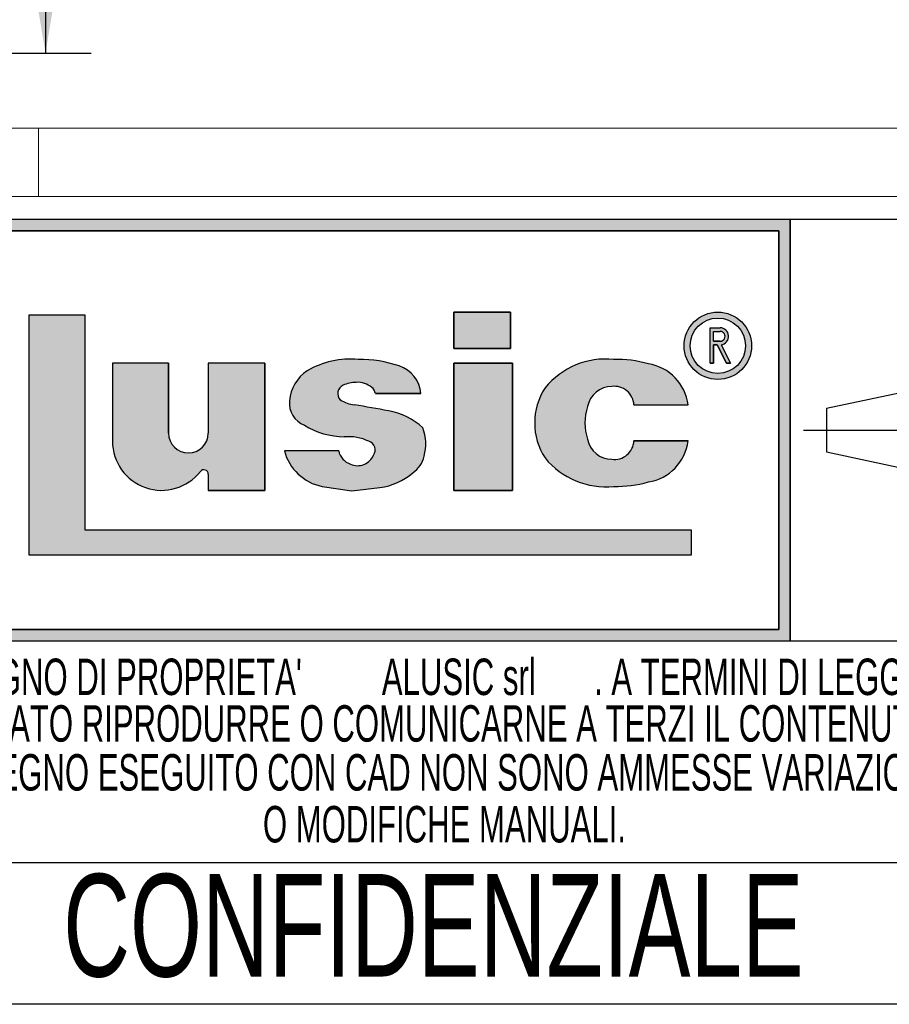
# Model space of a CAD drawing. Header units: millimetres. Extents: x 0 to 420, y 0 to 297.
# Tile 9 of 64: x 226 to 265, y 31 to 74. Entities that reach past the tile are written whole.
import ezdxf
from ezdxf.enums import TextEntityAlignment as Align

# ---------------------------------------------------------------- set-up
doc = ezdxf.new("R2010")
doc.units = ezdxf.units.MM
doc.linetypes.add('CENTERX2', pattern=[20.319999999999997, 12.7, -2.54, 2.54, -2.54])
doc.layers.add('CARTIGLIO', color=140, linetype='Continuous')
doc.layers.add('QUOTE', color=174, linetype='Continuous')
doc.styles.add('SLDTEXTSTYLE0', font='TXT', dxfattribs={"width": 0.6382978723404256})
doc.styles.add('SLDTEXTSTYLE1', font='TXT', dxfattribs={"width": 0.675})
doc.styles.add('SLDTEXTSTYLE3', font='TXT', dxfattribs={"width": 0.75})
doc.dimstyles.new('SLDDIMSTYLE0', dxfattribs={"dimtxt": 3, "dimasz": 3, "dimexe": 0, "dimexo": 0.0625, "dimgap": 0.75, "dimtad": 1, "dimlfac": 14.10467855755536, "dimrnd": 1e-09, "dimzin": 12, "dimdsep": 46, "dimtxsty": 'SLDTEXTSTYLE3', "dimsah": 1, "dimcen": 0.09, "dimadec": 0, "dimazin": 3, "dimtfac": 1, "dimtdec": 3, "dimtofl": 0, "dimtmove": 0, "dimatfit": 3, "dimfxl": 0, "dimfrac": 2, "dimtolj": 1, "dimtzin": 12, "dimarcsym": 0})

# ---------------------------------------------------------------- blocks, each defined once
blk = doc.blocks.new('SW_NOTE_0_16')
at = {"layer": 'CARTIGLIO', "color": 0, "insert": (21.07265624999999, 5.800804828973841), "char_height": 4.500000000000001, "attachment_point": 2, "style": 'SLDTEXTSTYLE1'}
blk.add_mtext('CONFIDENZIALE', dxfattribs=at)
blk = doc.blocks.new('SW_NOTE_0_17')
at = {"layer": 'CARTIGLIO', "color": 0, "insert": (28.04255319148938, 2.062508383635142), "char_height": 1.6, "attachment_point": 2, "style": 'SLDTEXTSTYLE0'}
blk.add_mtext('DISEGNO ESEGUITO CON CAD NON SONO AMMESSE VARIAZIONI', dxfattribs=at)
blk = doc.blocks.new('SW_NOTE_0_18')
at = {"layer": 'CARTIGLIO', "color": 0, "insert": (27.3404255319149, 2.062508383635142), "char_height": 1.6, "attachment_point": 2, "style": 'SLDTEXTSTYLE0'}
blk.add_mtext('VIETATO RIPRODURRE O COMUNICARNE A TERZI IL CONTENUTO.', dxfattribs=at)
blk = doc.blocks.new('SW_NOTE_0_20')
at = {"layer": 'CARTIGLIO', "color": 0, "insert": (10.40425531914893, 2.062508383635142), "char_height": 1.6, "attachment_point": 2, "style": 'SLDTEXTSTYLE0'}
blk.add_mtext('O MODIFICHE MANUALI.', dxfattribs=at)
blk = doc.blocks.new('SW_NOTE_0_21')
at = {"layer": 'CARTIGLIO', "color": 0, "char_height": 1.6, "attachment_point": 2, "style": 'SLDTEXTSTYLE0'}
for s, insert in [('ALUSIC srl', (25.45120500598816, 2.062508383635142)), ("DISEGNO DI PROPRIETA'", (10.27659574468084, 2.062508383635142)), (". A TERMINI DI LEGGE E'", (39.41078027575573, 2.062508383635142))]:
    blk.add_mtext(s, dxfattribs=dict(at, insert=insert))
blk = doc.blocks.new('Cartiglio ALUSIC')
at = {"layer": 'CARTIGLIO'}
h = blk.add_hatch(color=256, dxfattribs=at)
h.paths.add_polyline_path([(113.971100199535, 149.9990413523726), (113.971100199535, 131.4990413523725), (158.971100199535, 131.4990413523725), (158.971100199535, 149.9990413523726)], flags=0)
h.paths.add_polyline_path([(114.471100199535, 131.9990413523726), (114.471100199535, 149.4990413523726), (158.471100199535, 149.4990413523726), (158.471100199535, 131.9990413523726)], flags=0)
for points in [[(128.0219401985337, 145.7956943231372), (125.5527056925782, 145.7956943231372), (125.5527056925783, 135.2696801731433), (154.6424359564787, 135.2696801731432), (154.6424359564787, 136.3597302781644), (128.0219401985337, 136.3597302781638)], [(144.2116339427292, 145.9308884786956), (144.2116339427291, 144.3245774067), (146.6985305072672, 144.3245774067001), (146.6985305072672, 145.9308884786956)], [(146.7838932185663, 143.6808359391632), (144.2116339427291, 143.6808359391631), (144.2116339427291, 138.1064632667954), (146.7838932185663, 138.1064632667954)]]:
    blk.add_hatch(color=256, dxfattribs=at).paths.add_polyline_path(points, flags=0)
h = blk.add_hatch(color=256, dxfattribs=at)
edge = h.paths.add_edge_path(flags=0)
edge.add_arc((155.7921827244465, 144.4510199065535), 1.479868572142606, 0, 360)
edge = h.paths.add_edge_path(flags=0)
edge.add_arc((155.7921827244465, 144.4510199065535), 1.214864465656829, 0, 360)
h = blk.add_hatch(color=256, dxfattribs=at)
edge = h.paths.add_edge_path(flags=0)
edge.add_arc((155.8903200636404, 144.8676091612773), 0.3723980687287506, 277.1406326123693, 450.0000000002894)
edge.add_line((155.8903200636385, 145.240007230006), (155.450204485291, 145.240007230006))
edge.add_line((155.450204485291, 145.240007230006), (155.450204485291, 143.6880606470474))
edge.add_line((155.450204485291, 143.6880606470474), (155.605611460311, 143.6880606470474))
edge.add_line((155.605611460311, 143.6880606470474), (155.605611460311, 144.4952110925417))
edge.add_line((155.605611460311, 144.4952110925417), (155.764003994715, 144.4952110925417))
edge.add_line((155.764003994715, 144.4952110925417), (156.171212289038, 143.6880606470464))
edge.add_line((156.171212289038, 143.6880606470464), (156.3452765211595, 143.6880606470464))
edge.add_line((156.3452765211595, 143.6880606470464), (155.9366110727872, 144.4980993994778))
edge = h.paths.add_edge_path(flags=0)
edge.add_line((155.6056114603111, 145.0846002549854), (155.8903200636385, 145.0846002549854))
edge.add_arc((155.8903200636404, 144.8676091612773), 0.2169910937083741, -90.00000000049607, 90.00000000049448, ccw=False)
edge.add_line((155.8903200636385, 144.6506180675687), (155.6056114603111, 144.6506180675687))
edge.add_line((155.6056114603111, 144.6506180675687), (155.6056114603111, 145.0846002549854))
h = blk.add_hatch(color=256, dxfattribs=at)
edge = h.paths.add_edge_path(flags=0)
edge.add_arc((132.5578484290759, 140.6186164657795), 0.8721260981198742, 180, 360, ccw=False)
edge.add_line((131.6857223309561, 140.6186164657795), (131.6857223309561, 143.6808359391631))
edge.add_line((131.6857223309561, 143.6808359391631), (129.2243885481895, 143.6808359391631))
edge.add_line((129.2243885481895, 143.6808359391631), (129.2243885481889, 140.2640777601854))
edge.add_arc((131.3820030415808, 140.2640777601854), 2.157614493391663, 180, 321.9680973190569)
edge.add_arc((133.2350345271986, 138.8146685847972), 0.1949400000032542, 3.751097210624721e-10, 141.9680973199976, ccw=False)
edge.add_line((133.4299745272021, 138.8146685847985), (133.4299745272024, 138.106463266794))
edge.add_line((133.4299745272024, 138.106463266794), (135.91068894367, 138.106463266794))
edge.add_line((135.91068894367, 138.106463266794), (135.9106889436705, 143.6808359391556))
edge.add_line((135.9106889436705, 143.6808359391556), (133.4299745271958, 143.6808359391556))
edge.add_line((133.4299745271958, 143.6808359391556), (133.4299745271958, 140.6186164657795))
h = blk.add_hatch(color=256, dxfattribs=at)
edge = h.paths.add_edge_path(flags=0)
edge.add_line((139.7219511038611, 138.0874905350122), (140.9616140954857, 138.2313935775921))
edge.add_arc((140.6251358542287, 140.9172664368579), 2.706867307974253, 277.1406456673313, 311.0032214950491)
edge.add_arc((141.7459062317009, 139.8536948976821), 1.178212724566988, 303.7868133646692, 347.8980612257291)
edge.add_arc((141.0550130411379, 140.1458147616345), 1.920162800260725, 343.6935231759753, 381.4193527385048)
edge.add_arc((140.9170023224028, 138.8528855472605), 2.77207698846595, 46.00269433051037, 81.25096772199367)
edge.add_arc((133.1604335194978, 99.54681763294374), 42.8338661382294, 78.993004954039, 81.01866969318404)
edge.add_arc((140.0875549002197, 143.5111497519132), 1.672976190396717, 238.77709912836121, 261.74465207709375, ccw=False)
edge.add_arc((139.511171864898, 142.3534770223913), 0.3988810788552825, 114.64010585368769, 223.1865854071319, ccw=False)
edge.add_arc((139.9292750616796, 141.471492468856), 1.374925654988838, 90.51660503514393, 115.15343256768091, ccw=False)
edge.add_arc((139.978971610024, 141.8617877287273), 0.986530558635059, 50.69488274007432, 93.60864602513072, ccw=False)
edge.add_arc((140.2656634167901, 142.2302567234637), 0.519939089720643, 14.547573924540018, 49.4198797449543, ccw=False)
edge.add_line((140.7689329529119, 142.3608569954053), (142.7634621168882, 142.3608569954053))
edge.add_arc((141.3534729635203, 142.2214802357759), 1.416861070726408, 5.645321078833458, 71.38339334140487)
edge.add_arc((140.0918708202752, 138.6413140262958), 5.212710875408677, 70.80435731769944, 90.86664277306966)
edge.add_arc((139.6876943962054, 140.01898057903), 3.848224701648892, 85.15036290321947, 119.9120405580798)
edge.add_arc((138.7589405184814, 141.8826763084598), 1.774008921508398, 123.9309471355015, 174.9914571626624)
edge.add_arc((138.007121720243, 141.9227892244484), 1.021881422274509, 173.5516105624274, 249.3813116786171)
edge.add_arc((139.4480837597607, 143.8857829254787), 3.430150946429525, 238.3320469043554, 269.1908231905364)
edge.add_arc((139.5671105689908, 138.3083973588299), 2.154096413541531, 64.99796384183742, 94.45891481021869, ccw=False)
edge.add_arc((140.3551381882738, 139.8813550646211), 0.398545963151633, -35.586121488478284, 72.11412463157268, ccw=False)
edge.add_arc((139.9862171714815, 139.9393420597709), 0.7512299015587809, 245.201083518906, 337.29941344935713, ccw=False)
edge.add_arc((139.934335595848, 140.0154535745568), 0.8024620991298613, 192.5591591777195, 250.8523518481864, ccw=False)
edge.add_line((139.1510748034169, 139.8409601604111), (136.768183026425, 139.8409601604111))
edge.add_arc((138.8654850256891, 140.4022414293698), 2.1711085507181, 194.9824340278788, 258.3364147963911)
edge.add_line((138.4265630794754, 138.2759630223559), (139.7219511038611, 138.0874905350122))
h = blk.add_hatch(color=256, dxfattribs=at)
edge = h.paths.add_edge_path(flags=0)
edge.add_arc((151.1448446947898, 140.5631500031), 1.095489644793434, 191.1589777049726, 269.9285492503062, ccw=False)
edge.add_arc((152.2932291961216, 141.066632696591), 2.335462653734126, 162.1599290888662, 197.8400709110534, ccw=False)
edge.add_arc((151.1448446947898, 141.5701153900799), 1.095489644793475, 90.07145075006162, 168.8410222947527, ccw=False)
edge.add_arc((151.2517282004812, 141.8150308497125), 0.8574339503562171, 2.566657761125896, 97.25285314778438, ccw=False)
edge.add_line((152.108301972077, 141.8534281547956), (154.4848142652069, 141.8534281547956))
edge.add_arc((152.4212904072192, 141.6061501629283), 2.078287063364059, 6.833333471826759, 81.00039250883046)
edge.add_arc((151.336234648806, 138.6914263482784), 5.163706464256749, 74.1517675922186, 91.31975036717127)
edge.add_arc((150.8738064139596, 140.4366829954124), 3.434301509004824, 84.25969198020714, 140.8312604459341)
edge.add_arc((150.5707293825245, 141.0666326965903), 2.817144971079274, 146.8823062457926, 213.1176937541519)
edge.add_arc((150.87380641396, 141.6965823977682), 3.434301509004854, 219.1687395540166, 275.7403080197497)
edge.add_arc((151.3362346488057, 143.4418390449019), 5.163706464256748, 268.6802496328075, 285.8482324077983)
edge.add_arc((152.4212904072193, 140.5271152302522), 2.078287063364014, 278.9996074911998, 353.1666665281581)
edge.add_line((154.4848142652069, 140.2798372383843), (152.1083019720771, 140.2798372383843))
edge.add_arc((151.2517282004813, 140.3182345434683), 0.8574339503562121, 262.7471468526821, 357.4333422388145, ccw=False)
at = {"color": 161, "linetype": 'Continuous', "lineweight": 18}
for p, q in [((113.971100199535, 153.9990413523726), (313.621100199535, 153.9990413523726)), ((125.971100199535, 153.9990413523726), (125.971100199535, 150.9990413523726)), ((113.971100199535, 150.9990413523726), (313.621100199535, 150.9990413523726))]:
    blk.add_line(p, q, dxfattribs=at)
at = {"layer": 'CARTIGLIO'}
for p, q in [((173.971100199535, 149.9990413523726), (113.971100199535, 149.9990413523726)), ((158.971100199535, 149.9990413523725), (113.971100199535, 149.9990413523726)), ((158.971100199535, 131.4990413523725), (158.971100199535, 149.9990413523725)), ((158.971100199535, 149.9990413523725), (158.971100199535, 131.4990413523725)), ((114.471100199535, 149.4990413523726), (158.471100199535, 149.4990413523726)), ((158.471100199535, 149.4990413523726), (114.471100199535, 149.4990413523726)), ((158.471100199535, 149.4990413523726), (158.471100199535, 131.9990413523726)), ((158.471100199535, 131.9990413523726), (158.471100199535, 149.4990413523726)), ((128.0219401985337, 145.7956943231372), (125.5527056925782, 145.7956943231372)), ((125.5527056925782, 145.7956943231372), (125.5527056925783, 135.2696801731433)), ((128.0219401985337, 145.7956943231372), (125.5527056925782, 145.7956943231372)), ((125.5527056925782, 145.7956943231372), (125.5527056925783, 135.2696801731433)), ((128.0219401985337, 136.3597302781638), (128.0219401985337, 145.7956943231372)), ((128.0219401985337, 136.3597302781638), (128.0219401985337, 145.7956943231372)), ((146.6985305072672, 145.9308884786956), (144.2116339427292, 145.9308884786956)), ((144.2116339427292, 145.9308884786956), (144.2116339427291, 144.3245774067)), ((144.2116339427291, 144.3245774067), (144.2116339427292, 145.9308884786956)), ((144.2116339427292, 145.9308884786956), (146.6985305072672, 145.9308884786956)), ((146.6985305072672, 145.9308884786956), (146.6985305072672, 144.3245774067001)), ((146.6985305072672, 144.3245774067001), (146.6985305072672, 145.9308884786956)), ((155.450204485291, 143.6880606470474), (155.450204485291, 145.240007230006)), ((155.450204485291, 143.6880606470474), (155.450204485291, 145.240007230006)), ((155.450204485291, 145.240007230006), (155.8903200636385, 145.240007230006)), ((155.450204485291, 145.240007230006), (155.8903200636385, 145.240007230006)), ((155.6056114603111, 145.0846002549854), (155.8903200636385, 145.0846002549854)), ((155.6056114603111, 144.6506180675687), (155.6056114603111, 145.0846002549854)), ((155.6056114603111, 144.6506180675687), (155.6056114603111, 145.0846002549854)), ((155.6056114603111, 145.0846002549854), (155.8903200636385, 145.0846002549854)), ((155.6056114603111, 144.6506180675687), (155.8903200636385, 144.6506180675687)), ((155.8903200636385, 144.6506180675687), (155.6056114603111, 144.6506180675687)), ((155.605611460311, 144.4952110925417), (155.605611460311, 143.6880606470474)), ((155.605611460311, 143.6880606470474), (155.605611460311, 144.4952110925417)), ((155.764003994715, 144.4952110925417), (155.605611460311, 144.4952110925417)), ((155.605611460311, 144.4952110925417), (155.764003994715, 144.4952110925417)), ((156.171212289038, 143.6880606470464), (155.764003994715, 144.4952110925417)), ((155.764003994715, 144.4952110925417), (156.171212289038, 143.6880606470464)), ((155.9366110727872, 144.4980993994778), (156.3452765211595, 143.6880606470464)), ((155.9366110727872, 144.4980993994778), (156.3452765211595, 143.6880606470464)), ((144.2116339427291, 144.3245774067), (146.6985305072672, 144.3245774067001)), ((146.6985305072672, 144.3245774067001), (144.2116339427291, 144.3245774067)), ((129.2243885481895, 143.6808359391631), (129.2243885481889, 140.2640777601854)), ((131.6857223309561, 143.6808359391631), (129.2243885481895, 143.6808359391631)), ((131.6857223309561, 143.6808359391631), (129.2243885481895, 143.6808359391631)), ((129.2243885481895, 143.6808359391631), (129.2243885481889, 140.2640777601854)), ((131.6857223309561, 140.6186164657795), (131.6857223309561, 143.6808359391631)), ((131.6857223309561, 143.6808359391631), (131.6857223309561, 140.6186164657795)), ((135.9106889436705, 143.6808359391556), (133.4299745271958, 143.6808359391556)), ((133.4299745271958, 143.6808359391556), (133.4299745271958, 140.6186164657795)), ((133.4299745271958, 143.6808359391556), (133.4299745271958, 140.6186164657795)), ((135.9106889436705, 143.6808359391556), (133.4299745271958, 143.6808359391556)), ((135.9106889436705, 143.6808359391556), (135.91068894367, 138.106463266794)), ((135.91068894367, 138.106463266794), (135.9106889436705, 143.6808359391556)), ((146.7838932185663, 143.6808359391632), (144.2116339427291, 143.6808359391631)), ((144.2116339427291, 143.6808359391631), (144.2116339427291, 138.1064632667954)), ((144.2116339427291, 143.6808359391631), (146.7838932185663, 143.6808359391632)), ((144.2116339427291, 138.1064632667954), (144.2116339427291, 143.6808359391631)), ((146.7838932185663, 138.1064632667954), (146.7838932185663, 143.6808359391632)), ((146.7838932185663, 143.6808359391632), (146.7838932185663, 138.1064632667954)), ((155.450204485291, 143.6880606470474), (155.605611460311, 143.6880606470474)), ((155.605611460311, 143.6880606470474), (155.450204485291, 143.6880606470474)), ((156.171212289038, 143.6880606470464), (156.3452765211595, 143.6880606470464)), ((156.3452765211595, 143.6880606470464), (156.171212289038, 143.6880606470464)), ((160.5624374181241, 141.7060810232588), (166.0550106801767, 142.8872795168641)), ((140.7689329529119, 142.3608569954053), (142.7634621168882, 142.3608569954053)), ((142.7634621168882, 142.3608569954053), (140.7689329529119, 142.3608569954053)), ((152.108301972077, 141.8534281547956), (154.4848142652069, 141.8534281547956)), ((152.108301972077, 141.8534281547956), (154.4848142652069, 141.8534281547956)), ((160.5624374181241, 141.7060810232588), (160.5624374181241, 139.7920016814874)), ((154.4848142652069, 140.2798372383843), (152.1083019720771, 140.2798372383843)), ((152.1083019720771, 140.2798372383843), (154.4848142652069, 140.2798372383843)), ((139.1510748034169, 139.8409601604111), (136.768183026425, 139.8409601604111)), ((139.1510748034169, 139.8409601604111), (136.768183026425, 139.8409601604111)), ((160.5624374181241, 139.7920016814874), (166.0550106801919, 138.6108031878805)), ((133.4299745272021, 138.8146685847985), (133.4299745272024, 138.106463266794)), ((133.4299745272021, 138.8146685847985), (133.4299745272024, 138.106463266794)), ((133.4299745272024, 138.106463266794), (135.91068894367, 138.106463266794)), ((135.91068894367, 138.106463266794), (133.4299745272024, 138.106463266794)), ((138.4265630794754, 138.2759630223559), (139.7219511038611, 138.0874905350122)), ((138.4265630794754, 138.2759630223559), (139.7219511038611, 138.0874905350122)), ((139.7219511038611, 138.0874905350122), (140.9616140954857, 138.2313935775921)), ((139.7219511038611, 138.0874905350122), (140.9616140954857, 138.2313935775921)), ((144.2116339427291, 138.1064632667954), (146.7838932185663, 138.1064632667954)), ((146.7838932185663, 138.1064632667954), (144.2116339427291, 138.1064632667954)), ((154.6424359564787, 136.3597302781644), (128.0219401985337, 136.3597302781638)), ((154.6424359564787, 136.3597302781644), (128.0219401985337, 136.3597302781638)), ((154.6424359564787, 135.2696801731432), (154.6424359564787, 136.3597302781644)), ((154.6424359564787, 135.2696801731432), (154.6424359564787, 136.3597302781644)), ((125.5527056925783, 135.2696801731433), (154.6424359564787, 135.2696801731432)), ((125.5527056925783, 135.2696801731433), (154.6424359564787, 135.2696801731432)), ((158.471100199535, 131.9990413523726), (114.471100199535, 131.9990413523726)), ((114.471100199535, 131.9990413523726), (158.471100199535, 131.9990413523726)), ((113.971100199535, 131.4990413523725), (158.971100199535, 131.4990413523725)), ((113.971100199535, 131.4990413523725), (173.971100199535, 131.4990413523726)), ((173.971100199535, 121.7636603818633), (113.971100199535, 121.7636603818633)), ((173.971100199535, 115.5498549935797), (113.971100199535, 115.5498549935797))]:
    blk.add_line(p, q, dxfattribs=at)
at = {"layer": 'CARTIGLIO', "linetype": 'CENTERX2'}
blk.add_line((159.5584198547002, 140.749041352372), (173.3837805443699, 140.749041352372), dxfattribs=at)
at = {"layer": 'CARTIGLIO'}
for radius in [1.479868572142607, 1.479868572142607, 1.214864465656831, 1.214864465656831]:
    blk.add_circle((155.7921827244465, 144.4510199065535), radius, dxfattribs=at)
for centre, radius, start, end in [((155.8903200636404, 144.8676091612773), 0.3723980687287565, 277.1406326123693, 90.00000000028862), ((155.8903200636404, 144.8676091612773), 0.3723980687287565, 277.1406326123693, 90.00000000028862), ((155.8903200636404, 144.8676091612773), 0.2169910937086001, 269.9999999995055, 90.00000000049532), ((155.8903200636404, 144.8676091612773), 0.2169910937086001, 269.9999999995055, 90.00000000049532), ((139.6876943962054, 140.01898057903), 3.848224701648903, 85.15036290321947, 119.9120405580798), ((139.6876943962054, 140.01898057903), 3.848224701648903, 85.15036290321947, 119.9120405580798), ((140.0918708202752, 138.6413140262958), 5.212710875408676, 70.80435731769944, 90.86664277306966), ((140.0918708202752, 138.6413140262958), 5.212710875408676, 70.80435731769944, 90.86664277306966), ((141.3534729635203, 142.2214802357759), 1.416861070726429, 5.645321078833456, 71.38339334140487), ((141.3534729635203, 142.2214802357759), 1.416861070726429, 5.645321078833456, 71.38339334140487), ((150.8738064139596, 140.4366829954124), 3.434301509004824, 84.25969198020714, 140.8312604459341), ((150.8738064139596, 140.4366829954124), 3.434301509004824, 84.25969198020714, 140.8312604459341), ((151.336234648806, 138.6914263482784), 5.163706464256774, 74.1517675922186, 91.31975036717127), ((151.336234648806, 138.6914263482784), 5.163706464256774, 74.1517675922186, 91.31975036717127), ((152.4212904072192, 141.6061501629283), 2.078287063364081, 6.833333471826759, 81.00039250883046), ((152.4212904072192, 141.6061501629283), 2.078287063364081, 6.833333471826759, 81.00039250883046), ((138.7589405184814, 141.8826763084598), 1.774008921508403, 123.9309471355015, 174.9914571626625), ((138.7589405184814, 141.8826763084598), 1.774008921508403, 123.9309471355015, 174.9914571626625), ((139.511171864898, 142.3534770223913), 0.3988810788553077, 114.6401058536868, 223.1865854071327), ((139.511171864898, 142.3534770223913), 0.3988810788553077, 114.6401058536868, 223.1865854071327), ((139.9292750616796, 141.471492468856), 1.374925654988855, 90.51660503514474, 115.1534325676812), ((139.9292750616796, 141.471492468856), 1.374925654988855, 90.51660503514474, 115.1534325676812), ((139.978971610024, 141.8617877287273), 0.9865305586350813, 50.69488274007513, 93.60864602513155), ((139.978971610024, 141.8617877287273), 0.9865305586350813, 50.69488274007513, 93.60864602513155), ((140.2656634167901, 142.2302567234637), 0.5199390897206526, 14.5475739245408, 49.41987974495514), ((140.2656634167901, 142.2302567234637), 0.5199390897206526, 14.5475739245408, 49.41987974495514), ((150.5707293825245, 141.0666326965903), 2.81714497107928, 146.8823062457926, 213.1176937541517), ((150.5707293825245, 141.0666326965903), 2.81714497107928, 146.8823062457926, 213.1176937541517), ((151.1448446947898, 141.5701153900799), 1.095489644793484, 90.07145075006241, 168.8410222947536), ((151.1448446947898, 141.5701153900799), 1.095489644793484, 90.07145075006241, 168.8410222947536), ((151.2517282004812, 141.8150308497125), 0.8574339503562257, 2.566657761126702, 97.25285314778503), ((151.2517282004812, 141.8150308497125), 0.8574339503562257, 2.566657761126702, 97.25285314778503), ((138.007121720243, 141.9227892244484), 1.021881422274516, 173.5516105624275, 249.381311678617), ((138.007121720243, 141.9227892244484), 1.021881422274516, 173.5516105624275, 249.381311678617), ((140.0875549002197, 143.5111497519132), 1.672976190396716, 238.777099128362, 261.7446520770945), ((140.0875549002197, 143.5111497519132), 1.672976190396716, 238.777099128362, 261.7446520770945), ((133.1604335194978, 99.54681763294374), 42.83386613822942, 78.993004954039, 81.01866969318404), ((133.1604335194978, 99.54681763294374), 42.83386613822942, 78.993004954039, 81.01866969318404), ((152.2932291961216, 141.066632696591), 2.335462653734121, 162.159929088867, 197.8400709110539), ((152.2932291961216, 141.066632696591), 2.335462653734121, 162.159929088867, 197.8400709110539), ((140.9170023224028, 138.8528855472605), 2.77207698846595, 46.00269433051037, 81.25096772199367), ((140.9170023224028, 138.8528855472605), 2.77207698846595, 46.00269433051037, 81.25096772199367), ((139.4480837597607, 143.8857829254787), 3.430150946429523, 238.3320469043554, 269.1908231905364), ((139.4480837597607, 143.8857829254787), 3.430150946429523, 238.3320469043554, 269.1908231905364), ((132.5578484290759, 140.6186164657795), 0.8721260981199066, 180, 0), ((132.5578484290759, 140.6186164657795), 0.8721260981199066, 180, 0), ((139.5671105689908, 138.3083973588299), 2.154096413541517, 64.99796384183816, 94.45891481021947), ((139.5671105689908, 138.3083973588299), 2.154096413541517, 64.99796384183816, 94.45891481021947), ((141.0550130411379, 140.1458147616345), 1.920162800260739, 343.6935231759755, 21.41935273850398), ((141.0550130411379, 140.1458147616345), 1.920162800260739, 343.6935231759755, 21.41935273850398), ((131.3820030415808, 140.2640777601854), 2.157614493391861, 180, 321.9680973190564), ((131.3820030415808, 140.2640777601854), 2.157614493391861, 180, 321.9680973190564), ((140.3551381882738, 139.8813550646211), 0.398545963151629, 324.4138785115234, 72.11412463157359), ((140.3551381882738, 139.8813550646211), 0.398545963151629, 324.4138785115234, 72.11412463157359), ((151.1448446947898, 140.5631500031), 1.095489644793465, 191.1589777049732, 269.9285492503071), ((151.1448446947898, 140.5631500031), 1.095489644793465, 191.1589777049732, 269.9285492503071), ((151.2517282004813, 140.3182345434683), 0.8574339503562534, 262.7471468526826, 357.4333422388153), ((151.2517282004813, 140.3182345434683), 0.8574339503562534, 262.7471468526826, 357.4333422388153), ((152.4212904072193, 140.5271152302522), 2.078287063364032, 278.9996074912, 353.1666665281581), ((152.4212904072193, 140.5271152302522), 2.078287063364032, 278.9996074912, 353.1666665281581), ((138.8654850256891, 140.4022414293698), 2.171108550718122, 194.9824340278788, 258.3364147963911), ((138.8654850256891, 140.4022414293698), 2.171108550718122, 194.9824340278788, 258.3364147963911), ((139.934335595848, 140.0154535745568), 0.8024620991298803, 192.5591591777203, 250.8523518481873), ((139.934335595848, 140.0154535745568), 0.8024620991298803, 192.5591591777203, 250.8523518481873), ((139.9862171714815, 139.9393420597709), 0.7512299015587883, 245.2010835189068, 337.2994134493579), ((139.9862171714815, 139.9393420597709), 0.7512299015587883, 245.2010835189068, 337.2994134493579), ((141.7459062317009, 139.8536948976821), 1.178212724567, 303.7868133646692, 347.8980612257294), ((141.7459062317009, 139.8536948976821), 1.178212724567, 303.7868133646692, 347.8980612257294), ((150.87380641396, 141.6965823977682), 3.434301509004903, 219.1687395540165, 275.7403080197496), ((150.87380641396, 141.6965823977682), 3.434301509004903, 219.1687395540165, 275.7403080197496), ((133.2350345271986, 138.8146685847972), 0.1949400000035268, 3.759104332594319e-10, 141.9680973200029), ((133.2350345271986, 138.8146685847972), 0.1949400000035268, 3.759104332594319e-10, 141.9680973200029), ((140.6251358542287, 140.9172664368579), 2.706867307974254, 277.1406456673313, 311.0032214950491), ((140.6251358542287, 140.9172664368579), 2.706867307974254, 277.1406456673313, 311.0032214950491), ((151.3362346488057, 143.4418390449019), 5.163706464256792, 268.6802496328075, 285.8482324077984), ((151.3362346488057, 143.4418390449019), 5.163706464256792, 268.6802496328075, 285.8482324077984)]:
    blk.add_arc(centre, radius, start, end, dxfattribs=at)
at = {"layer": 'CARTIGLIO', "color": 140}
for name, p in [('SW_NOTE_0_21', (118.9711016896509, 128.6603244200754)), ('SW_NOTE_0_18', (116.3533271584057, 126.6141659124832)), ('SW_NOTE_0_17', (115.6355512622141, 124.4682551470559)), ('SW_NOTE_0_20', (133.3899886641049, 122.1920407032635)), ('SW_NOTE_0_16', (122.2362996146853, 115.4679531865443))]:
    blk.add_blockref(name, p, dxfattribs=at)
at = {"layer": 'CARTIGLIO', "color": 140, "style": 'SLDTEXTSTYLE0', "width": 0.6382978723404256}
for tag, height, p in [('AUTOATTR1', 3.5, (223.449403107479, 133.7003798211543)), ('AUTOATTR2', 3.5, (222.0882892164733, 127.4217635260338)), ('AUTOATTR11', 3.5, (222.8622803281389, 121.4105734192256)), ('AUTOATTR8', 4, (219.2444208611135, 110.0025032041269)), ('AUTOATTR9', 4, (218.1221976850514, 100.4234402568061)), ('AUTOATTR0', 4, (249.0325362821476, 100.3118048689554))]:
    blk.add_attdef(tag, text='', height=height, dxfattribs=at).set_placement(p, align=Align.TOP_CENTER)
at = {"layer": 'CARTIGLIO', "color": 140}
for tag in ['AUTOATTR13', 'AUTOATTR12', 'AUTOATTR10', 'AUTOATTR7', 'AUTOATTR6', 'AUTOATTR5', 'AUTOATTR4', 'AUTOATTR3']:
    blk.add_attdef(tag, (0, 0), '', height=4, dxfattribs=at)
blk = doc.blocks.new('_D_1')
at = {"layer": 'QUOTE'}
for p, q in [((218.3897457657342, 143.3658589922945), (229.4895780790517, 143.3658589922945)), ((227.4895780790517, 143.3658589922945), (227.4895780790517, 72.46739817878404)), ((218.3897457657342, 72.46739817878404), (229.4895780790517, 72.46739817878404))]:
    blk.add_line(p, q, dxfattribs=at)
for points in [[(227.4895780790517, 143.3658589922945), (226.9895780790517, 140.3658589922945), (227.9895780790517, 140.3658589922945)], [(227.4895780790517, 72.46739817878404), (227.9895780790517, 75.46739817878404), (226.9895780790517, 75.46739817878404)]]:
    blk.add_solid(points, dxfattribs=at)
at = {"layer": 'QUOTE', "insert": (223.6223747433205, 103.4832951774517), "char_height": 3, "attachment_point": 1, "rotation": 90.00000000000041, "style": 'SLDTEXTSTYLE3'}
blk.add_mtext('1000', dxfattribs=at)

msp = doc.modelspace()

# ---------------------------------------------------------------- block references
at = {"layer": 'CARTIGLIO'}
msp.add_blockref('Cartiglio ALUSIC', (101.206296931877, -84.82804008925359), dxfattribs=at)

# ---------------------------------------------------------------- dimensions: what is measured, and where the dimension line sits
at = {"layer": 'QUOTE'}
dim = msp.add_linear_dim(base=(225.1083280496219, 72.46739817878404), p1=(216.3897457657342, 143.3658589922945), p2=(216.3897457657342, 72.46739817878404), angle=90.0000000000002, dimstyle='SLDDIMSTYLE0', dxfattribs=at)
dim.commit()
dim.dimension.update_dxf_attribs({"geometry": '_D_1', "text_midpoint": (225.1083280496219, 107.9166285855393), "dimtype": 160})

doc.saveas('drawing.dxf')
